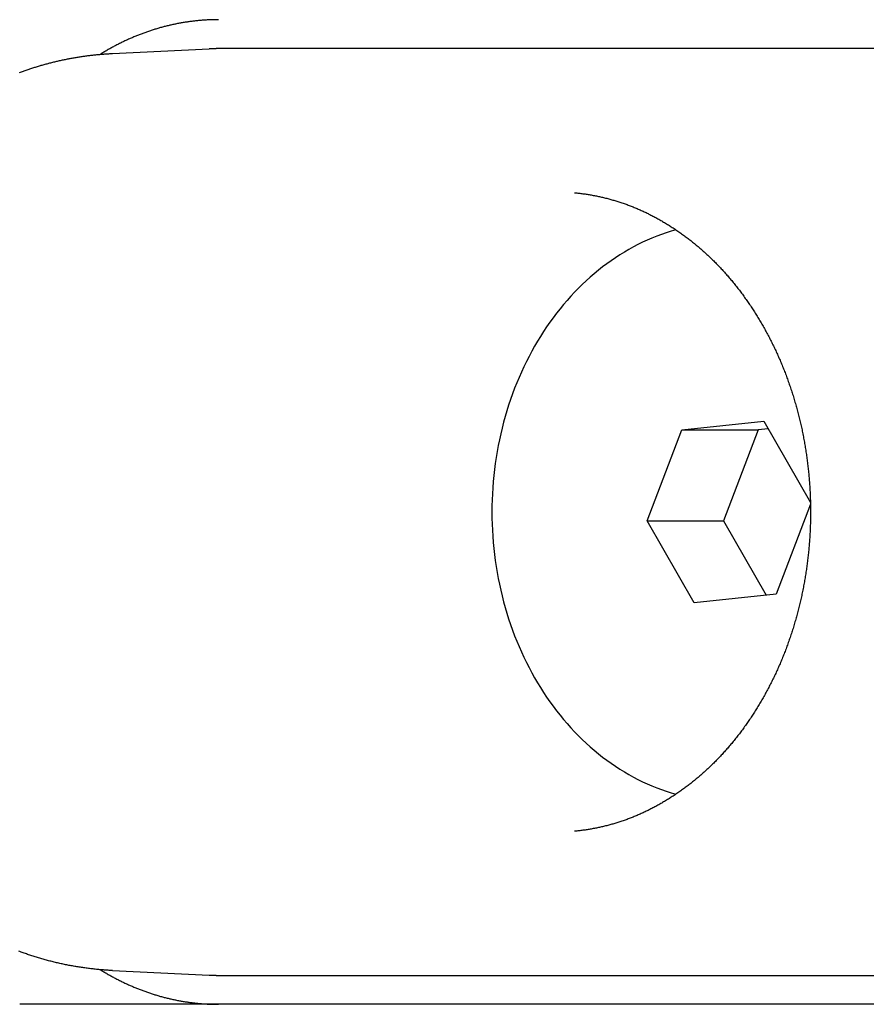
# Model space of a CAD drawing. Extents: x 637 to 3230, y 885 to 2745.
# Tile 136 of 151: x 2975 to 2989, y 2160 to 2177. Entities that reach past the tile are written whole.
import ezdxf

# ---------------------------------------------------------------- set-up
doc = ezdxf.new("R2010")
doc.units = 0
doc.layers.add('KF_GRAVIS_15_REAR', color=7, linetype='CONTINUOUS')

# ---------------------------------------------------------------- blocks, each defined once
blk = doc.blocks.new('KF_GRAVIS_15_REAR')
at = {"layer": 'KF_GRAVIS_15_REAR'}
for p, q in [((-45.11720506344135, -77.08291839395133), (-43.44837792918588, -77.00377018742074)), ((-18.71195445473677, -76.99999999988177), (-43.28932825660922, -76.99999999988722)), ((-35.28457833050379, -83.58118981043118), (-33.87116441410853, -83.43022682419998)), ((-33.87116441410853, -83.43022682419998), (-33.06415232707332, -84.8372007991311)), ((-35.88419114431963, -85.15096298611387), (-35.28457833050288, -83.58118981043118)), ((-35.28457833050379, -83.58118981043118), (-33.96535312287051, -83.58118981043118)), ((-33.96535312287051, -83.58118981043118), (-34.56496593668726, -85.1509629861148)), ((-33.79501068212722, -83.56299598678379), (-33.96535312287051, -83.58118981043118)), ((-33.06354874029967, -84.86523033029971), (-33.65697612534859, -86.41881018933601)), ((-35.88419114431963, -85.15096298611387), (-34.56496593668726, -85.1509629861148)), ((-35.07039004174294, -86.56977317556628), (-35.88419114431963, -85.15096298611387)), ((-34.56496593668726, -85.1509629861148), (-33.82731856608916, -86.4370040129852)), ((-33.65697612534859, -86.41881018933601), (-35.07039004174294, -86.56977317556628)), ((-45.11720506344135, -92.9170816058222), (-43.44837792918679, -92.99622981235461)), ((-43.28932825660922, -92.99999999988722), (-18.71195445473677, -92.99999999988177)), ((-19.72394256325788, -93.49999999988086), (-46.72318786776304, -93.4999999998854))]:
    blk.add_line(p, q, dxfattribs=at)
for points in [[(-43.2879, -76.5, 0), (-43.3045, -76.5, 0), (-43.321, -76.5001, 0), (-43.3376, -76.5003, 0), (-43.3541, -76.5006, 0), (-43.3707, -76.5009, 0), (-43.3872, -76.5013, 0), (-43.4038, -76.5018, 0), (-43.4203, -76.5024, 0), (-43.4369, -76.503, 0), (-43.4534, -76.5037, 0), (-43.47, -76.5045, 0), (-43.4865, -76.5053, 0), (-43.5031, -76.5063, 0), (-43.5196, -76.5073, 0), (-43.5361, -76.5084, 0), (-43.5527, -76.5095, 0), (-43.5692, -76.5107, 0), (-43.5857, -76.512, 0), (-43.6022, -76.5134, 0), (-43.6187, -76.5148, 0), (-43.6352, -76.5164, 0), (-43.6517, -76.518, 0), (-43.6682, -76.5196, 0), (-43.6847, -76.5214, 0), (-43.7012, -76.5232, 0), (-43.7177, -76.5251, 0), (-43.7342, -76.527, 0), (-43.7507, -76.5291, 0), (-43.7671, -76.5312, 0), (-43.7836, -76.5334, 0), (-43.8, -76.5356, 0), (-43.8165, -76.538, 0), (-43.8329, -76.5404, 0), (-43.8493, -76.5429, 0), (-43.8658, -76.5454, 0), (-43.8822, -76.5481, 0), (-43.8986, -76.5508, 0), (-43.915, -76.5535, 0), (-43.9314, -76.5564, 0), (-43.9478, -76.5593, 0), (-43.9641, -76.5623, 0), (-43.9805, -76.5654, 0), (-43.9969, -76.5685, 0), (-44.0132, -76.5717, 0), (-44.0295, -76.575, 0), (-44.0459, -76.5784, 0), (-44.0622, -76.5818, 0), (-44.0785, -76.5853, 0), (-44.0948, -76.5889, 0), (-44.111, -76.5926, 0), (-44.1273, -76.5963, 0), (-44.1436, -76.6001, 0), (-44.1598, -76.604, 0), (-44.1761, -76.6079, 0), (-44.1923, -76.6119, 0), (-44.2085, -76.616, 0), (-44.2247, -76.6202, 0), (-44.2409, -76.6244, 0), (-44.2571, -76.6288, 0), (-44.2732, -76.6331, 0), (-44.2894, -76.6376, 0), (-44.3055, -76.6421, 0), (-44.3216, -76.6467, 0), (-44.3377, -76.6514, 0), (-44.3538, -76.6561, 0), (-44.3699, -76.661, 0), (-44.386, -76.6659, 0), (-44.402, -76.6708, 0), (-44.4181, -76.6758, 0), (-44.4341, -76.681, 0), (-44.4501, -76.6861, 0), (-44.4661, -76.6914, 0), (-44.482, -76.6967, 0), (-44.498, -76.7021, 0), (-44.5139, -76.7076, 0), (-44.5298, -76.7131, 0), (-44.5458, -76.7187, 0), (-44.5616, -76.7244, 0), (-44.5775, -76.7301, 0), (-44.5934, -76.7359, 0), (-44.6092, -76.7418, 0), (-44.625, -76.7478, 0), (-44.6408, -76.7538, 0), (-44.6566, -76.7599, 0), (-44.6724, -76.7661, 0), (-44.6881, -76.7724, 0), (-44.7038, -76.7787, 0), (-44.7195, -76.7851, 0), (-44.7352, -76.7915, 0), (-44.7509, -76.798, 0), (-44.7666, -76.8046, 0), (-44.7822, -76.8113, 0), (-44.7978, -76.8181, 0), (-44.8134, -76.8249, 0), (-44.8289, -76.8317, 0), (-44.8445, -76.8387, 0), (-44.86, -76.8457, 0), (-44.8755, -76.8528, 0), (-44.891, -76.8599, 0), (-44.9065, -76.8672, 0), (-44.9219, -76.8745, 0), (-44.9373, -76.8818, 0), (-44.9527, -76.8893, 0), (-44.9681, -76.8968, 0), (-44.9834, -76.9043, 0), (-44.9988, -76.912, 0), (-45.0141, -76.9197, 0), (-45.0293, -76.9275, 0), (-45.0446, -76.9353, 0), (-45.0598, -76.9432, 0), (-45.075, -76.9512, 0), (-45.0902, -76.9593, 0), (-45.1054, -76.9674, 0), (-45.1205, -76.9756, 0), (-45.1356, -76.9838, 0), (-45.1507, -76.9921, 0), (-45.1658, -77.0005, 0), (-45.1808, -77.009, 0), (-45.1958, -77.0175, 0), (-45.2108, -77.0261, 0), (-45.2258, -77.0348, 0), (-45.2407, -77.0435, 0), (-45.2556, -77.0523, 0), (-45.2705, -77.0611, 0), (-45.2854, -77.0701, 0), (-45.3002, -77.0791, 0), (-45.315, -77.0881, 0), (-45.3297, -77.0973, 0)], [(-43.2893, -77, 0), (-43.2906, -77, 0), (-43.2918, -77, 0), (-43.2931, -77, 0), (-43.2943, -77, 0), (-43.2955, -77, 0), (-43.2968, -77, 0), (-43.298, -77, 0), (-43.2993, -77, 0), (-43.3005, -77, 0), (-43.3018, -77, 0), (-43.303, -77, 0), (-43.3042, -77, 0), (-43.3055, -77, 0), (-43.3067, -77, 0), (-43.308, -77.0001, 0), (-43.3092, -77.0001, 0), (-43.3105, -77.0001, 0), (-43.3117, -77.0001, 0), (-43.3129, -77.0001, 0), (-43.3142, -77.0001, 0), (-43.3154, -77.0001, 0), (-43.3167, -77.0001, 0), (-43.3179, -77.0001, 0), (-43.3192, -77.0001, 0), (-43.3204, -77.0001, 0), (-43.3216, -77.0002, 0), (-43.3229, -77.0002, 0), (-43.3241, -77.0002, 0), (-43.3254, -77.0002, 0), (-43.3266, -77.0002, 0), (-43.3279, -77.0002, 0), (-43.3291, -77.0002, 0), (-43.3303, -77.0003, 0), (-43.3316, -77.0003, 0), (-43.3328, -77.0003, 0), (-43.3341, -77.0003, 0), (-43.3353, -77.0003, 0), (-43.3366, -77.0003, 0), (-43.3378, -77.0004, 0), (-43.339, -77.0004, 0), (-43.3403, -77.0004, 0), (-43.3415, -77.0004, 0), (-43.3428, -77.0004, 0), (-43.344, -77.0004, 0), (-43.3453, -77.0005, 0), (-43.3465, -77.0005, 0), (-43.3477, -77.0005, 0), (-43.349, -77.0005, 0), (-43.3502, -77.0006, 0), (-43.3515, -77.0006, 0), (-43.3527, -77.0006, 0), (-43.354, -77.0006, 0), (-43.3552, -77.0006, 0), (-43.3564, -77.0007, 0), (-43.3577, -77.0007, 0), (-43.3589, -77.0007, 0), (-43.3602, -77.0007, 0), (-43.3614, -77.0008, 0), (-43.3627, -77.0008, 0), (-43.3639, -77.0008, 0), (-43.3651, -77.0009, 0), (-43.3664, -77.0009, 0), (-43.3676, -77.0009, 0), (-43.3689, -77.0009, 0), (-43.3701, -77.001, 0), (-43.3714, -77.001, 0), (-43.3726, -77.001, 0), (-43.3738, -77.0011, 0), (-43.3751, -77.0011, 0), (-43.3763, -77.0011, 0), (-43.3776, -77.0012, 0), (-43.3788, -77.0012, 0), (-43.3801, -77.0012, 0), (-43.3813, -77.0013, 0), (-43.3825, -77.0013, 0), (-43.3838, -77.0013, 0), (-43.385, -77.0014, 0), (-43.3863, -77.0014, 0), (-43.3875, -77.0014, 0), (-43.3888, -77.0015, 0), (-43.39, -77.0015, 0), (-43.3912, -77.0015, 0), (-43.3925, -77.0016, 0), (-43.3937, -77.0016, 0), (-43.395, -77.0017, 0), (-43.3962, -77.0017, 0), (-43.3974, -77.0017, 0), (-43.3987, -77.0018, 0), (-43.3999, -77.0018, 0), (-43.4012, -77.0019, 0), (-43.4024, -77.0019, 0), (-43.4037, -77.0019, 0), (-43.4049, -77.002, 0), (-43.4061, -77.002, 0), (-43.4074, -77.0021, 0), (-43.4086, -77.0021, 0), (-43.4099, -77.0022, 0), (-43.4111, -77.0022, 0), (-43.4124, -77.0023, 0), (-43.4136, -77.0023, 0), (-43.4148, -77.0023, 0), (-43.4161, -77.0024, 0), (-43.4173, -77.0024, 0), (-43.4186, -77.0025, 0), (-43.4198, -77.0025, 0), (-43.4211, -77.0026, 0), (-43.4223, -77.0026, 0), (-43.4235, -77.0027, 0), (-43.4248, -77.0027, 0), (-43.426, -77.0028, 0), (-43.4273, -77.0028, 0), (-43.4285, -77.0029, 0), (-43.4297, -77.0029, 0), (-43.431, -77.003, 0), (-43.4322, -77.003, 0), (-43.4335, -77.0031, 0), (-43.4347, -77.0032, 0), (-43.436, -77.0032, 0), (-43.4372, -77.0033, 0), (-43.4384, -77.0033, 0), (-43.4397, -77.0034, 0), (-43.4409, -77.0034, 0), (-43.4422, -77.0035, 0), (-43.4434, -77.0035, 0), (-43.4447, -77.0036, 0), (-43.4459, -77.0037, 0), (-43.4471, -77.0037, 0), (-43.4484, -77.0038, 0)], [(-46.7239, -77.4112, 0), (-46.7078, -77.4053, 0), (-46.6917, -77.3994, 0), (-46.6756, -77.3935, 0), (-46.6595, -77.3877, 0), (-46.6433, -77.3819, 0), (-46.6271, -77.3762, 0), (-46.6109, -77.3706, 0), (-46.5947, -77.365, 0), (-46.5784, -77.3595, 0), (-46.5622, -77.354, 0), (-46.5459, -77.3485, 0), (-46.5296, -77.3432, 0), (-46.5133, -77.3378, 0), (-46.497, -77.3325, 0), (-46.4806, -77.3273, 0), (-46.4643, -77.3222, 0), (-46.4479, -77.317, 0), (-46.4315, -77.312, 0), (-46.4151, -77.307, 0), (-46.3987, -77.302, 0), (-46.3822, -77.2971, 0), (-46.3658, -77.2923, 0), (-46.3493, -77.2875, 0), (-46.3328, -77.2827, 0), (-46.3163, -77.278, 0), (-46.2998, -77.2734, 0), (-46.2833, -77.2688, 0), (-46.2667, -77.2643, 0), (-46.2502, -77.2598, 0), (-46.2336, -77.2554, 0), (-46.217, -77.251, 0), (-46.2004, -77.2467, 0), (-46.1838, -77.2424, 0), (-46.1672, -77.2382, 0), (-46.1505, -77.2341, 0), (-46.1339, -77.23, 0), (-46.1172, -77.2259, 0), (-46.1005, -77.2219, 0), (-46.0838, -77.218, 0), (-46.0671, -77.2141, 0), (-46.0504, -77.2102, 0), (-46.0337, -77.2065, 0), (-46.017, -77.2027, 0), (-46.0002, -77.1991, 0), (-45.9834, -77.1955, 0), (-45.9667, -77.1919, 0), (-45.9499, -77.1884, 0), (-45.9331, -77.1849, 0), (-45.9163, -77.1815, 0), (-45.8994, -77.1782, 0), (-45.8826, -77.1749, 0), (-45.8658, -77.1716, 0), (-45.8489, -77.1685, 0), (-45.8321, -77.1653, 0), (-45.8152, -77.1622, 0), (-45.7983, -77.1592, 0), (-45.7814, -77.1563, 0), (-45.7645, -77.1533, 0), (-45.7476, -77.1505, 0), (-45.7307, -77.1477, 0), (-45.7138, -77.1449, 0), (-45.6968, -77.1422, 0), (-45.6799, -77.1396, 0), (-45.663, -77.137, 0), (-45.646, -77.1344, 0), (-45.629, -77.132, 0), (-45.6121, -77.1295, 0), (-45.5951, -77.1272, 0), (-45.5781, -77.1248, 0), (-45.5611, -77.1226, 0), (-45.5441, -77.1204, 0), (-45.5271, -77.1182, 0), (-45.5101, -77.1161, 0), (-45.493, -77.1141, 0), (-45.476, -77.1121, 0), (-45.459, -77.1101, 0), (-45.4419, -77.1083, 0), (-45.4249, -77.1064, 0), (-45.4078, -77.1047, 0), (-45.3908, -77.1029, 0), (-45.3737, -77.1013, 0), (-45.3566, -77.0997, 0), (-45.3395, -77.0981, 0), (-45.3225, -77.0966, 0), (-45.3054, -77.0952, 0), (-45.2883, -77.0938, 0), (-45.2712, -77.0925, 0), (-45.2541, -77.0912, 0), (-45.237, -77.09, 0), (-45.2199, -77.0888, 0), (-45.2028, -77.0877, 0), (-45.1857, -77.0866, 0), (-45.1686, -77.0856, 0), (-45.1514, -77.0847, 0), (-45.1343, -77.0838, 0), (-45.1172, -77.0829, 0)], [(-37.137, -79.4883, 0), (-37.1191, -79.49, 0), (-37.1011, -79.4918, 0), (-37.0832, -79.4937, 0), (-37.0652, -79.4956, 0), (-37.0473, -79.4977, 0), (-37.0294, -79.4999, 0), (-37.0115, -79.5021, 0), (-36.9936, -79.5045, 0), (-36.9756, -79.5069, 0), (-36.9577, -79.5094, 0), (-36.9398, -79.5121, 0), (-36.922, -79.5148, 0), (-36.9041, -79.5176, 0), (-36.8862, -79.5205, 0), (-36.8683, -79.5235, 0), (-36.8505, -79.5266, 0), (-36.8326, -79.5298, 0), (-36.8147, -79.5331, 0), (-36.7969, -79.5365, 0), (-36.7791, -79.5399, 0), (-36.7613, -79.5435, 0), (-36.7434, -79.5471, 0), (-36.7256, -79.5509, 0), (-36.7078, -79.5547, 0), (-36.6901, -79.5587, 0), (-36.6723, -79.5627, 0), (-36.6545, -79.5668, 0), (-36.6368, -79.571, 0), (-36.619, -79.5753, 0), (-36.6013, -79.5797, 0), (-36.5835, -79.5842, 0), (-36.5658, -79.5888, 0), (-36.5481, -79.5935, 0), (-36.5305, -79.5983, 0), (-36.5128, -79.6031, 0), (-36.4951, -79.6081, 0), (-36.4775, -79.6132, 0), (-36.4598, -79.6183, 0), (-36.4422, -79.6235, 0), (-36.4246, -79.6289, 0), (-36.407, -79.6343, 0), (-36.3894, -79.6398, 0), (-36.3718, -79.6454, 0), (-36.3543, -79.6511, 0), (-36.3368, -79.6569, 0), (-36.3192, -79.6628, 0), (-36.3017, -79.6688, 0), (-36.2842, -79.6749, 0), (-36.2668, -79.681, 0), (-36.2493, -79.6873, 0), (-36.2318, -79.6936, 0), (-36.2144, -79.7001, 0), (-36.197, -79.7066, 0), (-36.1796, -79.7132, 0), (-36.1622, -79.7199, 0), (-36.1449, -79.7268, 0), (-36.1275, -79.7337, 0), (-36.1102, -79.7407, 0), (-36.0929, -79.7477, 0), (-36.0756, -79.7549, 0), (-36.0584, -79.7622, 0), (-36.0411, -79.7696, 0), (-36.0239, -79.777, 0), (-36.0067, -79.7846, 0), (-35.9895, -79.7922, 0), (-35.9723, -79.7999, 0), (-35.9552, -79.8078, 0), (-35.9381, -79.8157, 0), (-35.921, -79.8237, 0), (-35.9039, -79.8318, 0), (-35.8868, -79.84, 0), (-35.8698, -79.8483, 0), (-35.8528, -79.8567, 0), (-35.8358, -79.8651, 0), (-35.8188, -79.8737, 0), (-35.8019, -79.8824, 0), (-35.7849, -79.8911, 0), (-35.768, -79.8999, 0), (-35.7512, -79.9089, 0), (-35.7343, -79.9179, 0), (-35.7175, -79.927, 0), (-35.7007, -79.9362, 0), (-35.6839, -79.9455, 0), (-35.6671, -79.9549, 0), (-35.6504, -79.9644, 0), (-35.6337, -79.9739, 0), (-35.617, -79.9836, 0), (-35.6004, -79.9934, 0), (-35.5838, -80.0032, 0), (-35.5672, -80.0131, 0), (-35.5506, -80.0232, 0), (-35.5341, -80.0333, 0), (-35.5176, -80.0435, 0), (-35.5011, -80.0538, 0), (-35.4846, -80.0642, 0), (-35.4682, -80.0747, 0), (-35.4518, -80.0852, 0), (-35.4355, -80.0959, 0), (-35.4191, -80.1066, 0), (-35.4028, -80.1175, 0), (-35.3866, -80.1284, 0), (-35.3703, -80.1394, 0), (-35.3541, -80.1505, 0), (-35.338, -80.1617, 0), (-35.3218, -80.173, 0), (-35.3057, -80.1844, 0), (-35.2896, -80.1958, 0), (-35.2736, -80.2074, 0), (-35.2576, -80.219, 0), (-35.2416, -80.2307, 0), (-35.2257, -80.2425, 0), (-35.2098, -80.2544, 0), (-35.1939, -80.2664, 0), (-35.178, -80.2785, 0), (-35.1622, -80.2906, 0), (-35.1465, -80.3029, 0), (-35.1307, -80.3152, 0), (-35.1151, -80.3276, 0), (-35.0994, -80.3401, 0), (-35.0838, -80.3527, 0), (-35.0682, -80.3654, 0), (-35.0527, -80.3781, 0), (-35.0372, -80.391, 0), (-35.0217, -80.4039, 0), (-35.0063, -80.4169, 0), (-34.9909, -80.43, 0), (-34.9755, -80.4432, 0), (-34.9602, -80.4565, 0), (-34.9449, -80.4698, 0), (-34.9297, -80.4832, 0), (-34.9145, -80.4968, 0), (-34.8994, -80.5104, 0), (-34.8843, -80.5241, 0), (-34.8692, -80.5378, 0), (-34.8542, -80.5517, 0), (-34.8392, -80.5656, 0), (-34.8243, -80.5797, 0), (-34.8094, -80.5938, 0), (-34.7945, -80.608, 0), (-34.7797, -80.6222, 0), (-34.765, -80.6366, 0), (-34.7502, -80.651, 0), (-34.7356, -80.6655, 0), (-34.7209, -80.6801, 0), (-34.7063, -80.6948, 0), (-34.6918, -80.7096, 0), (-34.6773, -80.7244, 0), (-34.6629, -80.7394, 0), (-34.6485, -80.7544, 0), (-34.6341, -80.7695, 0), (-34.6198, -80.7846, 0), (-34.6055, -80.7999, 0), (-34.5913, -80.8152, 0), (-34.5772, -80.8306, 0), (-34.563, -80.8461, 0), (-34.549, -80.8617, 0), (-34.535, -80.8774, 0), (-34.521, -80.8931, 0), (-34.5071, -80.9089, 0), (-34.4932, -80.9248, 0), (-34.4794, -80.9408, 0), (-34.4656, -80.9568, 0), (-34.4519, -80.9729, 0), (-34.4382, -80.9891, 0), (-34.4246, -81.0054, 0), (-34.4111, -81.0218, 0), (-34.3975, -81.0382, 0), (-34.3841, -81.0547, 0), (-34.3707, -81.0713, 0), (-34.3573, -81.088, 0), (-34.344, -81.1047, 0), (-34.3308, -81.1215, 0), (-34.3176, -81.1384, 0), (-34.3045, -81.1554, 0), (-34.2914, -81.1724, 0), (-34.2784, -81.1896, 0), (-34.2654, -81.2067, 0), (-34.2525, -81.224, 0), (-34.2396, -81.2413, 0), (-34.2268, -81.2587, 0), (-34.2141, -81.2762, 0), (-34.2014, -81.2938, 0), (-34.1888, -81.3114, 0), (-34.1762, -81.3291, 0), (-34.1637, -81.3468, 0), (-34.1512, -81.3647, 0), (-34.1388, -81.3826, 0), (-34.1265, -81.4006, 0), (-34.1142, -81.4186, 0), (-34.1019, -81.4367, 0), (-34.0898, -81.4549, 0), (-34.0777, -81.4731, 0), (-34.0656, -81.4915, 0), (-34.0536, -81.5098, 0), (-34.0417, -81.5283, 0), (-34.0298, -81.5468, 0), (-34.018, -81.5654, 0), (-34.0063, -81.5841, 0), (-33.9946, -81.6028, 0), (-33.983, -81.6216, 0), (-33.9714, -81.6404, 0), (-33.9599, -81.6593, 0), (-33.9485, -81.6783, 0), (-33.9371, -81.6974, 0), (-33.9258, -81.7165, 0), (-33.9145, -81.7357, 0), (-33.9033, -81.7549, 0), (-33.8922, -81.7742, 0), (-33.8811, -81.7936, 0), (-33.8702, -81.813, 0), (-33.8592, -81.8325, 0), (-33.8484, -81.852, 0), (-33.8376, -81.8716, 0), (-33.8268, -81.8913, 0), (-33.8162, -81.911, 0), (-33.8056, -81.9308, 0), (-33.795, -81.9507, 0), (-33.7845, -81.9706, 0), (-33.7741, -81.9906, 0), (-33.7638, -82.0106, 0), (-33.7535, -82.0307, 0), (-33.7433, -82.0509, 0), (-33.7332, -82.0711, 0), (-33.7231, -82.0914, 0), (-33.7131, -82.1117, 0), (-33.7032, -82.1321, 0), (-33.6933, -82.1525, 0), (-33.6836, -82.173, 0), (-33.6738, -82.1936, 0), (-33.6642, -82.2142, 0), (-33.6546, -82.2348, 0), (-33.6451, -82.2556, 0), (-33.6356, -82.2763, 0), (-33.6263, -82.2972, 0), (-33.617, -82.3181, 0), (-33.6078, -82.339, 0), (-33.5986, -82.36, 0), (-33.5895, -82.381, 0), (-33.5805, -82.4021, 0), (-33.5716, -82.4233, 0), (-33.5627, -82.4445, 0), (-33.5539, -82.4657, 0), (-33.5452, -82.487, 0), (-33.5365, -82.5084, 0), (-33.528, -82.5298, 0), (-33.5194, -82.5512, 0), (-33.511, -82.5727, 0), (-33.5027, -82.5943, 0), (-33.4944, -82.6159, 0), (-33.4862, -82.6375, 0), (-33.478, -82.6592, 0), (-33.47, -82.6809, 0), (-33.462, -82.7027, 0), (-33.4541, -82.7245, 0), (-33.4462, -82.7464, 0), (-33.4385, -82.7683, 0), (-33.4308, -82.7903, 0), (-33.4231, -82.8123, 0), (-33.4156, -82.8343, 0), (-33.4081, -82.8564, 0), (-33.4008, -82.8785, 0), (-33.3934, -82.9007, 0), (-33.3862, -82.9229, 0), (-33.379, -82.9452, 0), (-33.3719, -82.9675, 0), (-33.3649, -82.9898, 0), (-33.358, -83.0122, 0), (-33.3511, -83.0346, 0), (-33.3444, -83.0571, 0), (-33.3377, -83.0796, 0), (-33.331, -83.1021, 0), (-33.3245, -83.1247, 0), (-33.318, -83.1473, 0), (-33.3116, -83.1699, 0), (-33.3053, -83.1926, 0), (-33.2991, -83.2153, 0), (-33.2929, -83.2381, 0), (-33.2868, -83.2608, 0), (-33.2808, -83.2837, 0), (-33.2749, -83.3065, 0), (-33.269, -83.3294, 0), (-33.2633, -83.3523, 0), (-33.2576, -83.3753, 0), (-33.2519, -83.3983, 0), (-33.2464, -83.4213, 0), (-33.241, -83.4443, 0), (-33.2356, -83.4674, 0), (-33.2303, -83.4905, 0), (-33.2251, -83.5137, 0), (-33.2199, -83.5368, 0), (-33.2149, -83.56, 0), (-33.2099, -83.5833, 0), (-33.205, -83.6065, 0), (-33.2002, -83.6298, 0), (-33.1955, -83.6531, 0), (-33.1908, -83.6765, 0), (-33.1863, -83.6998, 0), (-33.1818, -83.7232, 0), (-33.1774, -83.7466, 0), (-33.173, -83.7701, 0), (-33.1688, -83.7935, 0), (-33.1646, -83.817, 0), (-33.1606, -83.8406, 0), (-33.1566, -83.8641, 0), (-33.1527, -83.8877, 0), (-33.1488, -83.9112, 0), (-33.1451, -83.9349, 0), (-33.1414, -83.9585, 0), (-33.1378, -83.9821, 0), (-33.1343, -84.0058, 0), (-33.1309, -84.0295, 0), (-33.1276, -84.0532, 0), (-33.1243, -84.0769, 0), (-33.1212, -84.1007, 0), (-33.1181, -84.1244, 0), (-33.1151, -84.1482, 0), (-33.1121, -84.172, 0), (-33.1093, -84.1958, 0), (-33.1066, -84.2197, 0), (-33.1039, -84.2435, 0), (-33.1013, -84.2674, 0), (-33.0988, -84.2913, 0), (-33.0964, -84.3152, 0), (-33.094, -84.3391, 0), (-33.0918, -84.363, 0), (-33.0896, -84.3869, 0), (-33.0875, -84.4109, 0), (-33.0855, -84.4348, 0), (-33.0836, -84.4588, 0), (-33.0817, -84.4828, 0), (-33.08, -84.5068, 0), (-33.0783, -84.5308, 0), (-33.0767, -84.5548, 0), (-33.0752, -84.5788, 0), (-33.0738, -84.6028, 0), (-33.0725, -84.6268, 0), (-33.0712, -84.6509, 0), (-33.07, -84.6749, 0), (-33.0689, -84.699, 0), (-33.0679, -84.723, 0), (-33.067, -84.7471, 0), (-33.0662, -84.7712, 0), (-33.0654, -84.7953, 0), (-33.0647, -84.8193, 0), (-33.0642, -84.8434, 0), (-33.0636, -84.8675, 0), (-33.0632, -84.8916, 0), (-33.0629, -84.9157, 0), (-33.0626, -84.9398, 0), (-33.0625, -84.9639, 0), (-33.0624, -84.988, 0), (-33.0624, -85.0121, 0), (-33.0624, -85.0361, 0), (-33.0626, -85.0602, 0), (-33.0629, -85.0843, 0), (-33.0632, -85.1084, 0), (-33.0636, -85.1325, 0), (-33.0641, -85.1566, 0), (-33.0647, -85.1807, 0), (-33.0653, -85.2048, 0), (-33.0661, -85.2288, 0), (-33.0669, -85.2529, 0), (-33.0678, -85.277, 0), (-33.0688, -85.301, 0), (-33.0699, -85.3251, 0), (-33.0711, -85.3491, 0), (-33.0724, -85.3732, 0), (-33.0737, -85.3972, 0), (-33.0751, -85.4212, 0), (-33.0766, -85.4452, 0), (-33.0782, -85.4693, 0), (-33.0799, -85.4933, 0), (-33.0816, -85.5172, 0), (-33.0835, -85.5412, 0), (-33.0854, -85.5652, 0), (-33.0874, -85.5891, 0), (-33.0895, -85.6131, 0), (-33.0917, -85.637, 0), (-33.0939, -85.6609, 0), (-33.0963, -85.6848, 0), (-33.0987, -85.7087, 0), (-33.1012, -85.7326, 0), (-33.1038, -85.7565, 0), (-33.1065, -85.7803, 0), (-33.1093, -85.8042, 0), (-33.1121, -85.828, 0), (-33.1151, -85.8518, 0), (-33.1181, -85.8755, 0), (-33.1212, -85.8993, 0), (-33.1243, -85.9231, 0), (-33.1276, -85.9468, 0), (-33.131, -85.9705, 0), (-33.1344, -85.9942, 0), (-33.1379, -86.0178, 0), (-33.1415, -86.0415, 0), (-33.1452, -86.0651, 0), (-33.1489, -86.0887, 0), (-33.1527, -86.1123, 0), (-33.1567, -86.1359, 0), (-33.1607, -86.1594, 0), (-33.1647, -86.1829, 0), (-33.1689, -86.2064, 0), (-33.1732, -86.2299, 0), (-33.1775, -86.2533, 0), (-33.1819, -86.2767, 0), (-33.1864, -86.3001, 0), (-33.1909, -86.3235, 0), (-33.1956, -86.3469, 0), (-33.2003, -86.3702, 0), (-33.2051, -86.3935, 0), (-33.21, -86.4167, 0), (-33.215, -86.4399, 0), (-33.22, -86.4631, 0), (-33.2252, -86.4863, 0), (-33.2304, -86.5095, 0), (-33.2357, -86.5326, 0), (-33.241, -86.5557, 0), (-33.2465, -86.5787, 0), (-33.252, -86.6017, 0), (-33.2576, -86.6247, 0), (-33.2633, -86.6477, 0), (-33.269, -86.6706, 0), (-33.2749, -86.6935, 0), (-33.2808, -86.7164, 0), (-33.2868, -86.7392, 0), (-33.2929, -86.762, 0), (-33.299, -86.7847, 0), (-33.3053, -86.8074, 0), (-33.3116, -86.8301, 0), (-33.318, -86.8528, 0), (-33.3244, -86.8754, 0), (-33.331, -86.898, 0), (-33.3376, -86.9205, 0), (-33.3443, -86.943, 0), (-33.3511, -86.9654, 0), (-33.3579, -86.9879, 0), (-33.3649, -87.0102, 0), (-33.3719, -87.0326, 0), (-33.3789, -87.0549, 0), (-33.3861, -87.0771, 0), (-33.3933, -87.0993, 0), (-33.4007, -87.1215, 0), (-33.408, -87.1437, 0), (-33.4155, -87.1657, 0), (-33.423, -87.1878, 0), (-33.4307, -87.2098, 0), (-33.4384, -87.2317, 0), (-33.4461, -87.2537, 0), (-33.454, -87.2755, 0), (-33.4619, -87.2974, 0), (-33.4699, -87.3191, 0), (-33.478, -87.3409, 0), (-33.4861, -87.3625, 0), (-33.4943, -87.3842, 0), (-33.5026, -87.4058, 0), (-33.511, -87.4273, 0), (-33.5194, -87.4488, 0), (-33.5279, -87.4702, 0), (-33.5365, -87.4916, 0), (-33.5452, -87.513, 0), (-33.5539, -87.5343, 0), (-33.5627, -87.5555, 0), (-33.5716, -87.5767, 0), (-33.5805, -87.5978, 0), (-33.5896, -87.6189, 0), (-33.5986, -87.64, 0), (-33.6078, -87.6609, 0), (-33.617, -87.6819, 0), (-33.6263, -87.7028, 0), (-33.6357, -87.7236, 0), (-33.6452, -87.7444, 0), (-33.6547, -87.7651, 0), (-33.6643, -87.7857, 0), (-33.6739, -87.8063, 0), (-33.6836, -87.8269, 0), (-33.6934, -87.8474, 0), (-33.7033, -87.8678, 0), (-33.7132, -87.8882, 0), (-33.7232, -87.9086, 0), (-33.7333, -87.9288, 0), (-33.7434, -87.949, 0), (-33.7536, -87.9692, 0), (-33.7639, -87.9893, 0), (-33.7742, -88.0093, 0), (-33.7846, -88.0293, 0), (-33.7951, -88.0492, 0), (-33.8056, -88.0691, 0), (-33.8162, -88.0889, 0), (-33.8269, -88.1086, 0), (-33.8376, -88.1283, 0), (-33.8484, -88.1479, 0), (-33.8593, -88.1675, 0), (-33.8702, -88.187, 0), (-33.8812, -88.2064, 0), (-33.8922, -88.2258, 0), (-33.9033, -88.2451, 0), (-33.9145, -88.2644, 0), (-33.9258, -88.2836, 0), (-33.9371, -88.3027, 0), (-33.9484, -88.3217, 0), (-33.9599, -88.3407, 0), (-33.9714, -88.3596, 0), (-33.9829, -88.3785, 0), (-33.9946, -88.3973, 0), (-34.0062, -88.416, 0), (-34.018, -88.4347, 0), (-34.0298, -88.4533, 0), (-34.0416, -88.4718, 0), (-34.0536, -88.4903, 0), (-34.0656, -88.5086, 0), (-34.0776, -88.527, 0), (-34.0897, -88.5452, 0), (-34.1019, -88.5634, 0), (-34.1141, -88.5815, 0), (-34.1264, -88.5996, 0), (-34.1387, -88.6175, 0), (-34.1511, -88.6354, 0), (-34.1636, -88.6533, 0), (-34.1761, -88.671, 0), (-34.1887, -88.6887, 0), (-34.2013, -88.7063, 0), (-34.214, -88.7239, 0), (-34.2268, -88.7414, 0), (-34.2396, -88.7588, 0), (-34.2524, -88.7761, 0), (-34.2654, -88.7933, 0), (-34.2783, -88.8105, 0), (-34.2914, -88.8276, 0), (-34.3044, -88.8447, 0), (-34.3176, -88.8616, 0), (-34.3308, -88.8785, 0), (-34.344, -88.8953, 0), (-34.3573, -88.912, 0), (-34.3707, -88.9287, 0), (-34.3841, -88.9452, 0), (-34.3975, -88.9617, 0), (-34.4111, -88.9782, 0), (-34.4246, -88.9945, 0), (-34.4382, -89.0108, 0), (-34.4519, -89.027, 0), (-34.4656, -89.0431, 0), (-34.4794, -89.0591, 0), (-34.4932, -89.0751, 0), (-34.5071, -89.091, 0), (-34.521, -89.1068, 0), (-34.535, -89.1225, 0), (-34.549, -89.1382, 0), (-34.5631, -89.1537, 0), (-34.5772, -89.1692, 0), (-34.5913, -89.1846, 0), (-34.6056, -89.2, 0), (-34.6198, -89.2152, 0), (-34.6341, -89.2304, 0), (-34.6485, -89.2455, 0), (-34.6629, -89.2605, 0), (-34.6773, -89.2754, 0), (-34.6918, -89.2903, 0), (-34.7064, -89.3051, 0), (-34.721, -89.3198, 0), (-34.7356, -89.3344, 0), (-34.7503, -89.3489, 0), (-34.765, -89.3633, 0), (-34.7797, -89.3777, 0), (-34.7946, -89.392, 0), (-34.8094, -89.4062, 0), (-34.8243, -89.4203, 0), (-34.8392, -89.4343, 0), (-34.8542, -89.4483, 0), (-34.8692, -89.4622, 0), (-34.8843, -89.476, 0), (-34.8994, -89.4897, 0), (-34.9146, -89.5033, 0), (-34.9297, -89.5168, 0), (-34.945, -89.5303, 0), (-34.9602, -89.5436, 0), (-34.9755, -89.5569, 0), (-34.9909, -89.5701, 0), (-35.0063, -89.5832, 0), (-35.0217, -89.5962, 0), (-35.0372, -89.6092, 0), (-35.0527, -89.622, 0), (-35.0682, -89.6348, 0), (-35.0838, -89.6475, 0), (-35.0994, -89.6601, 0), (-35.1151, -89.6726, 0), (-35.1308, -89.685, 0), (-35.1465, -89.6973, 0), (-35.1623, -89.7096, 0), (-35.1781, -89.7217, 0), (-35.1939, -89.7338, 0), (-35.2098, -89.7458, 0), (-35.2257, -89.7577, 0), (-35.2416, -89.7695, 0), (-35.2576, -89.7812, 0), (-35.2736, -89.7928, 0), (-35.2896, -89.8044, 0), (-35.3057, -89.8158, 0), (-35.3218, -89.8272, 0), (-35.338, -89.8384, 0), (-35.3541, -89.8496, 0), (-35.3703, -89.8607, 0), (-35.3866, -89.8717, 0), (-35.4028, -89.8826, 0), (-35.4191, -89.8935, 0), (-35.4355, -89.9042, 0), (-35.4518, -89.9148, 0), (-35.4682, -89.9254, 0), (-35.4846, -89.9359, 0), (-35.5011, -89.9462, 0), (-35.5176, -89.9565, 0), (-35.5341, -89.9667, 0), (-35.5506, -89.9768, 0), (-35.5671, -89.9868, 0), (-35.5837, -89.9968, 0), (-35.6004, -90.0066, 0), (-35.617, -90.0163, 0), (-35.6337, -90.026, 0), (-35.6504, -90.0355, 0), (-35.6671, -90.045, 0), (-35.6838, -90.0544, 0), (-35.7006, -90.0637, 0), (-35.7174, -90.0729, 0), (-35.7342, -90.082, 0), (-35.7511, -90.091, 0), (-35.768, -90.0999, 0), (-35.7849, -90.1088, 0), (-35.8018, -90.1175, 0), (-35.8187, -90.1262, 0), (-35.8357, -90.1347, 0), (-35.8527, -90.1432, 0), (-35.8697, -90.1516, 0), (-35.8868, -90.1599, 0), (-35.9038, -90.1681, 0), (-35.9209, -90.1762, 0), (-35.938, -90.1842, 0), (-35.9552, -90.1921, 0), (-35.9723, -90.2, 0), (-35.9895, -90.2077, 0), (-36.0067, -90.2153, 0), (-36.0239, -90.2229, 0), (-36.0411, -90.2304, 0), (-36.0584, -90.2377, 0), (-36.0756, -90.245, 0), (-36.0929, -90.2522, 0), (-36.1102, -90.2593, 0), (-36.1276, -90.2663, 0), (-36.1449, -90.2732, 0), (-36.1623, -90.28, 0), (-36.1796, -90.2868, 0), (-36.197, -90.2934, 0), (-36.2145, -90.2999, 0), (-36.2319, -90.3064, 0), (-36.2493, -90.3127, 0), (-36.2668, -90.319, 0), (-36.2843, -90.3252, 0), (-36.3018, -90.3313, 0), (-36.3193, -90.3372, 0), (-36.3368, -90.3431, 0), (-36.3544, -90.3489, 0), (-36.3719, -90.3546, 0), (-36.3895, -90.3603, 0), (-36.4071, -90.3658, 0), (-36.4247, -90.3712, 0), (-36.4423, -90.3765, 0), (-36.4599, -90.3818, 0), (-36.4776, -90.3869, 0), (-36.4952, -90.392, 0), (-36.5129, -90.3969, 0), (-36.5306, -90.4018, 0), (-36.5482, -90.4066, 0), (-36.5659, -90.4113, 0), (-36.5837, -90.4158, 0), (-36.6014, -90.4203, 0), (-36.6191, -90.4247, 0), (-36.6368, -90.429, 0), (-36.6546, -90.4333, 0), (-36.6724, -90.4374, 0), (-36.6901, -90.4414, 0), (-36.7079, -90.4453, 0), (-36.7257, -90.4492, 0), (-36.7435, -90.4529, 0), (-36.7613, -90.4566, 0), (-36.7791, -90.4601, 0), (-36.797, -90.4636, 0), (-36.8148, -90.467, 0), (-36.8326, -90.4702, 0), (-36.8505, -90.4734, 0), (-36.8684, -90.4765, 0), (-36.8862, -90.4795, 0), (-36.9041, -90.4824, 0), (-36.922, -90.4852, 0), (-36.9399, -90.488, 0), (-36.9578, -90.4906, 0), (-36.9757, -90.4931, 0), (-36.9936, -90.4955, 0), (-37.0115, -90.4979, 0), (-37.0294, -90.5001, 0), (-37.0473, -90.5023, 0), (-37.0653, -90.5044, 0), (-37.0832, -90.5063, 0), (-37.1011, -90.5082, 0), (-37.1191, -90.51, 0), (-37.137, -90.5117, 0)], [(-35.3883, -80.1271, 0), (-35.472, -80.1517, 0), (-35.5552, -80.1784, 0), (-35.638, -80.2073, 0), (-35.7202, -80.2383, 0), (-35.8019, -80.2714, 0), (-35.883, -80.3066, 0), (-35.9635, -80.3439, 0), (-36.0433, -80.3832, 0), (-36.1224, -80.4245, 0), (-36.2008, -80.4679, 0), (-36.2784, -80.5133, 0), (-36.3552, -80.5607, 0), (-36.4312, -80.61, 0), (-36.5063, -80.6612, 0), (-36.5806, -80.7144, 0), (-36.6539, -80.7695, 0), (-36.7262, -80.8264, 0), (-36.7975, -80.8852, 0), (-36.8679, -80.9458, 0), (-36.9371, -81.0081, 0), (-37.0053, -81.0723, 0), (-37.0723, -81.1382, 0), (-37.1382, -81.2057, 0), (-37.2029, -81.275, 0), (-37.2664, -81.3459, 0), (-37.3287, -81.4184, 0), (-37.3897, -81.4925, 0), (-37.4494, -81.5682, 0), (-37.5079, -81.6453, 0), (-37.5649, -81.724, 0), (-37.6206, -81.8041, 0), (-37.6749, -81.8856, 0), (-37.7278, -81.9684, 0), (-37.7793, -82.0527, 0), (-37.8293, -82.1382, 0), (-37.8778, -82.225, 0), (-37.9248, -82.313, 0), (-37.9703, -82.4022, 0), (-38.0143, -82.4925, 0), (-38.0566, -82.5839, 0), (-38.0974, -82.6765, 0), (-38.1366, -82.77, 0), (-38.1742, -82.8645, 0), (-38.2101, -82.96, 0), (-38.2444, -83.0563, 0), (-38.277, -83.1536, 0), (-38.308, -83.2516, 0), (-38.3372, -83.3504, 0), (-38.3648, -83.45, 0), (-38.3906, -83.5502, 0), (-38.4147, -83.6511, 0), (-38.437, -83.7525, 0), (-38.4576, -83.8545, 0), (-38.4764, -83.957, 0), (-38.4935, -84.06, 0), (-38.5088, -84.1634, 0), (-38.5223, -84.2672, 0), (-38.534, -84.3713, 0), (-38.544, -84.4756, 0), (-38.5521, -84.5802, 0), (-38.5584, -84.685, 0), (-38.5629, -84.7899, 0), (-38.5656, -84.8949, 0), (-38.5665, -85, 0), (-38.5656, -85.1051, 0), (-38.5629, -85.2101, 0), (-38.5584, -85.315, 0), (-38.5521, -85.4198, 0), (-38.544, -85.5244, 0), (-38.534, -85.6287, 0), (-38.5223, -85.7328, 0), (-38.5088, -85.8366, 0), (-38.4935, -85.94, 0), (-38.4764, -86.043, 0), (-38.4576, -86.1455, 0), (-38.437, -86.2475, 0), (-38.4147, -86.3489, 0), (-38.3906, -86.4498, 0), (-38.3648, -86.55, 0), (-38.3372, -86.6496, 0), (-38.308, -86.7484, 0), (-38.277, -86.8464, 0), (-38.2444, -86.9437, 0), (-38.2101, -87.04, 0), (-38.1742, -87.1355, 0), (-38.1366, -87.23, 0), (-38.0974, -87.3235, 0), (-38.0566, -87.4161, 0), (-38.0143, -87.5075, 0), (-37.9703, -87.5978, 0), (-37.9248, -87.687, 0), (-37.8778, -87.775, 0), (-37.8293, -87.8618, 0), (-37.7793, -87.9473, 0), (-37.7278, -88.0316, 0), (-37.6749, -88.1144, 0), (-37.6206, -88.1959, 0), (-37.5649, -88.276, 0), (-37.5079, -88.3547, 0), (-37.4494, -88.4318, 0), (-37.3897, -88.5075, 0), (-37.3287, -88.5816, 0), (-37.2664, -88.6541, 0), (-37.2029, -88.725, 0), (-37.1382, -88.7943, 0), (-37.0723, -88.8618, 0), (-37.0053, -88.9277, 0), (-36.9371, -88.9919, 0), (-36.8679, -89.0542, 0), (-36.7975, -89.1148, 0), (-36.7262, -89.1736, 0), (-36.6539, -89.2305, 0), (-36.5806, -89.2856, 0), (-36.5063, -89.3388, 0), (-36.4312, -89.39, 0), (-36.3552, -89.4393, 0), (-36.2784, -89.4867, 0), (-36.2008, -89.5321, 0), (-36.1224, -89.5755, 0), (-36.0433, -89.6168, 0), (-35.9635, -89.6561, 0), (-35.883, -89.6934, 0), (-35.8019, -89.7286, 0), (-35.7202, -89.7617, 0), (-35.638, -89.7927, 0), (-35.5552, -89.8216, 0), (-35.472, -89.8483, 0), (-35.3883, -89.8729, 0)], [(-45.1172, -92.9171, 0), (-45.1372, -92.9161, 0), (-45.1572, -92.915, 0), (-45.1771, -92.9139, 0), (-45.1971, -92.9127, 0), (-45.2171, -92.9114, 0), (-45.2371, -92.91, 0), (-45.257, -92.9086, 0), (-45.277, -92.9071, 0), (-45.2969, -92.9055, 0), (-45.3168, -92.9039, 0), (-45.3368, -92.9021, 0), (-45.3567, -92.9003, 0), (-45.3766, -92.8984, 0), (-45.3965, -92.8965, 0), (-45.4165, -92.8944, 0), (-45.4364, -92.8923, 0), (-45.4562, -92.8902, 0), (-45.4761, -92.8879, 0), (-45.496, -92.8856, 0), (-45.5159, -92.8832, 0), (-45.5357, -92.8807, 0), (-45.5556, -92.8781, 0), (-45.5754, -92.8755, 0), (-45.5952, -92.8728, 0), (-45.6151, -92.87, 0), (-45.6349, -92.8672, 0), (-45.6547, -92.8643, 0), (-45.6745, -92.8613, 0), (-45.6942, -92.8582, 0), (-45.714, -92.8551, 0), (-45.7338, -92.8518, 0), (-45.7535, -92.8485, 0), (-45.7732, -92.8452, 0), (-45.7929, -92.8417, 0), (-45.8126, -92.8382, 0), (-45.8323, -92.8346, 0), (-45.852, -92.831, 0), (-45.8717, -92.8272, 0), (-45.8913, -92.8234, 0), (-45.911, -92.8195, 0), (-45.9306, -92.8156, 0), (-45.9502, -92.8116, 0), (-45.9698, -92.8075, 0), (-45.9893, -92.8033, 0), (-46.0089, -92.799, 0), (-46.0285, -92.7947, 0), (-46.048, -92.7903, 0), (-46.0675, -92.7858, 0), (-46.087, -92.7813, 0), (-46.1065, -92.7767, 0), (-46.1259, -92.772, 0), (-46.1454, -92.7672, 0), (-46.1648, -92.7624, 0), (-46.1842, -92.7575, 0), (-46.2036, -92.7525, 0), (-46.223, -92.7474, 0), (-46.2423, -92.7423, 0), (-46.2616, -92.7371, 0), (-46.281, -92.7318, 0), (-46.3002, -92.7265, 0), (-46.3195, -92.7211, 0), (-46.3388, -92.7156, 0), (-46.358, -92.71, 0), (-46.3772, -92.7044, 0), (-46.3964, -92.6987, 0), (-46.4156, -92.6929, 0), (-46.4347, -92.687, 0), (-46.4538, -92.6811, 0), (-46.473, -92.6751, 0), (-46.492, -92.669, 0), (-46.5111, -92.6629, 0), (-46.5301, -92.6567, 0), (-46.5491, -92.6504, 0), (-46.5681, -92.644, 0), (-46.5871, -92.6376, 0), (-46.606, -92.6311, 0), (-46.6249, -92.6245, 0), (-46.6438, -92.6179, 0), (-46.6627, -92.6111, 0), (-46.6815, -92.6043, 0), (-46.7004, -92.5975, 0), (-46.7191, -92.5905, 0), (-46.7379, -92.5835, 0)], [(-45.3298, -92.9027, 0), (-45.315, -92.9119, 0), (-45.3002, -92.9209, 0), (-45.2854, -92.9299, 0), (-45.2705, -92.9389, 0), (-45.2556, -92.9477, 0), (-45.2407, -92.9565, 0), (-45.2258, -92.9652, 0), (-45.2108, -92.9739, 0), (-45.1958, -92.9825, 0), (-45.1808, -92.991, 0), (-45.1658, -92.9995, 0), (-45.1507, -93.0079, 0), (-45.1356, -93.0162, 0), (-45.1205, -93.0244, 0), (-45.1054, -93.0326, 0), (-45.0902, -93.0407, 0), (-45.0751, -93.0488, 0), (-45.0598, -93.0568, 0), (-45.0446, -93.0647, 0), (-45.0294, -93.0725, 0), (-45.0141, -93.0803, 0), (-44.9988, -93.088, 0), (-44.9834, -93.0957, 0), (-44.9681, -93.1032, 0), (-44.9527, -93.1107, 0), (-44.9373, -93.1182, 0), (-44.9219, -93.1255, 0), (-44.9065, -93.1328, 0), (-44.891, -93.1401, 0), (-44.8755, -93.1472, 0), (-44.86, -93.1543, 0), (-44.8445, -93.1613, 0), (-44.8289, -93.1683, 0), (-44.8134, -93.1751, 0), (-44.7978, -93.1819, 0), (-44.7822, -93.1887, 0), (-44.7666, -93.1954, 0), (-44.7509, -93.202, 0), (-44.7352, -93.2085, 0), (-44.7195, -93.2149, 0), (-44.7038, -93.2213, 0), (-44.6881, -93.2276, 0), (-44.6724, -93.2339, 0), (-44.6566, -93.2401, 0), (-44.6408, -93.2462, 0), (-44.625, -93.2522, 0), (-44.6092, -93.2582, 0), (-44.5934, -93.2641, 0), (-44.5775, -93.2699, 0), (-44.5616, -93.2756, 0), (-44.5458, -93.2813, 0), (-44.5299, -93.2869, 0), (-44.5139, -93.2924, 0), (-44.498, -93.2979, 0), (-44.482, -93.3033, 0), (-44.4661, -93.3086, 0), (-44.4501, -93.3139, 0), (-44.4341, -93.319, 0), (-44.4181, -93.3242, 0), (-44.402, -93.3292, 0), (-44.386, -93.3341, 0), (-44.3699, -93.339, 0), (-44.3538, -93.3439, 0), (-44.3377, -93.3486, 0), (-44.3216, -93.3533, 0), (-44.3055, -93.3579, 0), (-44.2894, -93.3624, 0), (-44.2732, -93.3669, 0), (-44.2571, -93.3712, 0), (-44.2409, -93.3756, 0), (-44.2247, -93.3798, 0), (-44.2085, -93.384, 0), (-44.1923, -93.3881, 0), (-44.1761, -93.3921, 0), (-44.1598, -93.396, 0), (-44.1436, -93.3999, 0), (-44.1273, -93.4037, 0), (-44.111, -93.4074, 0), (-44.0948, -93.4111, 0), (-44.0785, -93.4147, 0), (-44.0622, -93.4182, 0), (-44.0459, -93.4216, 0), (-44.0295, -93.425, 0), (-44.0132, -93.4283, 0), (-43.9969, -93.4315, 0), (-43.9805, -93.4346, 0), (-43.9641, -93.4377, 0), (-43.9478, -93.4407, 0), (-43.9314, -93.4436, 0), (-43.915, -93.4465, 0), (-43.8986, -93.4492, 0), (-43.8822, -93.4519, 0), (-43.8658, -93.4546, 0), (-43.8493, -93.4571, 0), (-43.8329, -93.4596, 0), (-43.8165, -93.462, 0), (-43.8, -93.4644, 0), (-43.7836, -93.4666, 0), (-43.7671, -93.4688, 0), (-43.7507, -93.4709, 0), (-43.7342, -93.473, 0), (-43.7177, -93.4749, 0), (-43.7012, -93.4768, 0), (-43.6847, -93.4786, 0), (-43.6682, -93.4804, 0), (-43.6517, -93.482, 0), (-43.6352, -93.4836, 0), (-43.6187, -93.4852, 0), (-43.6022, -93.4866, 0), (-43.5857, -93.488, 0), (-43.5692, -93.4893, 0), (-43.5527, -93.4905, 0), (-43.5361, -93.4916, 0), (-43.5196, -93.4927, 0), (-43.5031, -93.4937, 0), (-43.4865, -93.4947, 0), (-43.47, -93.4955, 0), (-43.4534, -93.4963, 0), (-43.4369, -93.497, 0), (-43.4203, -93.4976, 0), (-43.4038, -93.4982, 0), (-43.3872, -93.4987, 0), (-43.3707, -93.4991, 0), (-43.3541, -93.4994, 0), (-43.3376, -93.4997, 0), (-43.321, -93.4999, 0), (-43.3045, -93.5, 0), (-43.2879, -93.5, 0)], [(-43.4484, -92.9962, 0), (-43.4471, -92.9963, 0), (-43.4459, -92.9963, 0), (-43.4447, -92.9964, 0), (-43.4434, -92.9965, 0), (-43.4422, -92.9965, 0), (-43.4409, -92.9966, 0), (-43.4397, -92.9966, 0), (-43.4384, -92.9967, 0), (-43.4372, -92.9967, 0), (-43.436, -92.9968, 0), (-43.4347, -92.9968, 0), (-43.4335, -92.9969, 0), (-43.4322, -92.997, 0), (-43.431, -92.997, 0), (-43.4297, -92.9971, 0), (-43.4285, -92.9971, 0), (-43.4273, -92.9972, 0), (-43.426, -92.9972, 0), (-43.4248, -92.9973, 0), (-43.4235, -92.9973, 0), (-43.4223, -92.9974, 0), (-43.4211, -92.9974, 0), (-43.4198, -92.9975, 0), (-43.4186, -92.9975, 0), (-43.4173, -92.9976, 0), (-43.4161, -92.9976, 0), (-43.4148, -92.9977, 0), (-43.4136, -92.9977, 0), (-43.4124, -92.9977, 0), (-43.4111, -92.9978, 0), (-43.4099, -92.9978, 0), (-43.4086, -92.9979, 0), (-43.4074, -92.9979, 0), (-43.4061, -92.998, 0), (-43.4049, -92.998, 0), (-43.4037, -92.9981, 0), (-43.4024, -92.9981, 0), (-43.4012, -92.9981, 0), (-43.3999, -92.9982, 0), (-43.3987, -92.9982, 0), (-43.3974, -92.9983, 0), (-43.3962, -92.9983, 0), (-43.395, -92.9983, 0), (-43.3937, -92.9984, 0), (-43.3925, -92.9984, 0), (-43.3912, -92.9985, 0), (-43.39, -92.9985, 0), (-43.3888, -92.9985, 0), (-43.3875, -92.9986, 0), (-43.3863, -92.9986, 0), (-43.385, -92.9986, 0), (-43.3838, -92.9987, 0), (-43.3825, -92.9987, 0), (-43.3813, -92.9987, 0), (-43.3801, -92.9988, 0), (-43.3788, -92.9988, 0), (-43.3776, -92.9988, 0), (-43.3763, -92.9989, 0), (-43.3751, -92.9989, 0), (-43.3738, -92.9989, 0), (-43.3726, -92.999, 0), (-43.3714, -92.999, 0), (-43.3701, -92.999, 0), (-43.3689, -92.9991, 0), (-43.3676, -92.9991, 0), (-43.3664, -92.9991, 0), (-43.3651, -92.9991, 0), (-43.3639, -92.9992, 0), (-43.3627, -92.9992, 0), (-43.3614, -92.9992, 0), (-43.3602, -92.9993, 0), (-43.3589, -92.9993, 0), (-43.3577, -92.9993, 0), (-43.3564, -92.9993, 0), (-43.3552, -92.9994, 0), (-43.354, -92.9994, 0), (-43.3527, -92.9994, 0), (-43.3515, -92.9994, 0), (-43.3502, -92.9994, 0), (-43.349, -92.9995, 0), (-43.3477, -92.9995, 0), (-43.3465, -92.9995, 0), (-43.3453, -92.9995, 0), (-43.344, -92.9996, 0), (-43.3428, -92.9996, 0), (-43.3415, -92.9996, 0), (-43.3403, -92.9996, 0), (-43.339, -92.9996, 0), (-43.3378, -92.9996, 0), (-43.3366, -92.9997, 0), (-43.3353, -92.9997, 0), (-43.3341, -92.9997, 0), (-43.3328, -92.9997, 0), (-43.3316, -92.9997, 0), (-43.3303, -92.9997, 0), (-43.3291, -92.9998, 0), (-43.3279, -92.9998, 0), (-43.3266, -92.9998, 0), (-43.3254, -92.9998, 0), (-43.3241, -92.9998, 0), (-43.3229, -92.9998, 0), (-43.3216, -92.9998, 0), (-43.3204, -92.9999, 0), (-43.3192, -92.9999, 0), (-43.3179, -92.9999, 0), (-43.3167, -92.9999, 0), (-43.3154, -92.9999, 0), (-43.3142, -92.9999, 0), (-43.3129, -92.9999, 0), (-43.3117, -92.9999, 0), (-43.3105, -92.9999, 0), (-43.3092, -92.9999, 0), (-43.308, -92.9999, 0), (-43.3067, -93, 0), (-43.3055, -93, 0), (-43.3042, -93, 0), (-43.303, -93, 0), (-43.3018, -93, 0), (-43.3005, -93, 0), (-43.2993, -93, 0), (-43.298, -93, 0), (-43.2968, -93, 0), (-43.2955, -93, 0), (-43.2943, -93, 0), (-43.2931, -93, 0), (-43.2918, -93, 0), (-43.2906, -93, 0), (-43.2893, -93, 0)]]:
    blk.add_polyline3d(points, dxfattribs=at)

msp = doc.modelspace()

# ---------------------------------------------------------------- block references
at = {"layer": 'KF_GRAVIS_15_REAR'}
msp.add_blockref('KF_GRAVIS_15_REAR', (3021.439168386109, 2253.101327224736), dxfattribs=at)

doc.saveas('drawing.dxf')
